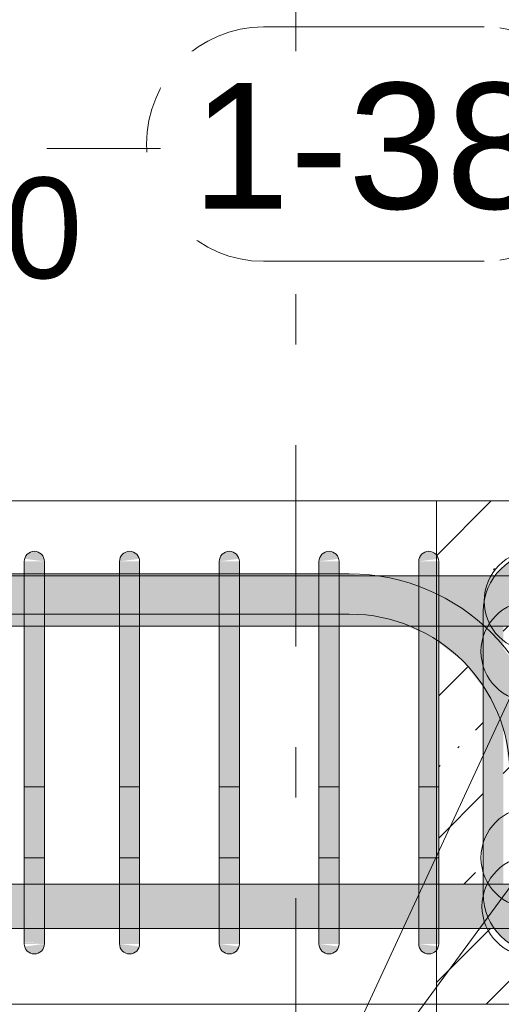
# Model space of a CAD drawing. Header units: millimetres. Extents: x -25607 to 9385, y 1894 to 10168.
# Tile 76 of 181: x -6107 to -5868, y 8670 to 9159. Entities that reach past the tile are written whole.
import ezdxf

# ---------------------------------------------------------------- set-up
doc = ezdxf.new("R2010")
doc.units = ezdxf.units.MM
doc.linetypes.add('Čerchovaná', pattern=[150, 100, -25, 0, -25])
doc.linetypes.add('Čára osnovy', pattern=[225, 100, -50, 25, -50])
for name, color, linetype, lineweight in [('A-FLOR-LEVL', 51, 'Continuous', 5), ('S-BEAM', 12, 'Continuous', 9), ('S-COLS', 52, 'Continuous', 9), ('S-GRID', 1, 'Continuous', 5), ('S-RBAR', 171, 'Continuous', 5), ('S-RBAR-IDEN', 171, 'Continuous', 5)]:
    doc.layers.add(name, color=color, linetype=linetype, lineweight=lineweight)
doc.styles.add('Arial', font='arial.ttf', dxfattribs={"height": 50})
doc.styles.add('Arial_1', font='arial.ttf', dxfattribs={"height": 62.5})

# ---------------------------------------------------------------- blocks, each defined once
blk = doc.blocks.new('Popisek výztuže - _Typ_ množství_PRAVÝ _řezy_-573729-V4')
at = {"layer": 'S-RBAR-IDEN'}
for p, q in [((-24857.77, 9096.15), (-24967.46, 9096.15)), ((-24967.46, 8979.71), (-24857.77, 8979.71))]:
    blk.add_line(p, q, dxfattribs=at)
for centre, start, end in [((-24967.46, 9037.93), 90, 270), ((-24857.77, 9037.93), 277.6434, 82.3566)]:
    blk.add_arc(centre, 58.22, start, end, dxfattribs=at)

msp = doc.modelspace()

# ---------------------------------------------------------------- hatches: boundary and pattern name
at = {"layer": 'S-BEAM', "lineweight": 5}
h = msp.add_hatch(dxfattribs=at)
h.set_pattern_fill('FP_1', color=256, style=0, pattern_type=2)
h.set_pattern_definition([(45, (-15090.743, 5500.453), (-35.35534, 35.35534), []), (45, (-15055.39, 5500.453), (-17.67767, 53.033), [25, -12.5, 0.8382, -11.662])])
h.paths.add_polyline_path([(-5900, 8670), (-5863.45, 8670), (-5863.45, 8700.24), (-5868.08, 8703.79), (-5871.03, 8707.64), (-5898.93, 8707.64), (-5899.1, 8700), (-5900, 8700), (-5900, 8698.82), (-5899.1, 8698.71), (-5900, 8696.53), (-5900, 8680.26)])
h.paths.add_polyline_path([(-5843.45, 8670), (-5482.79, 8670), (-5482.79, 8695), (-5843.45, 8695), (-5843.45, 8680.26)])
h.paths.add_polyline_path([(-5451.56, 8670), (-5400, 8670), (-5400, 8920), (-5900, 8920), (-5900, 8893.03), (-5899.6, 8892.5), (-5899.1, 8891.29), (-5900, 8891.18), (-5900, 8890), (-5898.93, 8890), (-5898.93, 8882.8), (-5870.69, 8882.8), (-5868.08, 8886.21), (-5861.01, 8891.34), (-5858.69, 8892.5), (-5857.32, 8893.98), (-5856.69, 8894.4), (-5854.63, 8894.96), (-5854.36, 8895), (-5853.06, 8894.83), (-5851.44, 8894.4), (-5846.86, 8895), (-5455.57, 8894.83), (-5449.1, 8893.98), (-5441.86, 8890.98), (-5435.65, 8886.21), (-5433.03, 8882.8), (-5425, 8882.8), (-5425, 8857.8), (-5426.86, 8857.8), (-5426.86, 8729.64), (-5425, 8729.64), (-5425, 8707.64), (-5432.7, 8707.64), (-5435.65, 8703.79), (-5442.72, 8698.66), (-5449.1, 8696.02), (-5451.56, 8695.7), (-5451.56, 8680.26)])
h.paths.add_polyline_path([(-5502.36, 8705), (-5482.79, 8705), (-5482.79, 8707.64), (-5502.36, 8707.64), (-5502.36, 8707.32)])
h.paths.add_polyline_path([(-5677.04, 8705), (-5661.07, 8705), (-5661.07, 8707.64), (-5700.65, 8707.64), (-5700.65, 8705)])
h.paths.add_polyline_path([(-5638.46, 8705), (-5611.5, 8705), (-5611.5, 8707.64), (-5651.07, 8707.64), (-5651.07, 8705)])
h.paths.add_polyline_path([(-5750.22, 8705), (-5710.65, 8705), (-5710.65, 8707.64), (-5750.22, 8707.64), (-5750.22, 8707.32)])
h.paths.add_polyline_path([(-5601.5, 8705), (-5561.93, 8705), (-5561.93, 8707.64), (-5601.5, 8707.64), (-5601.5, 8707.32)])
h.paths.add_polyline_path([(-5831.36, 8705), (-5809.79, 8705), (-5809.79, 8707.64), (-5843.45, 8707.64), (-5843.45, 8705)])
h.paths.add_polyline_path([(-5760.22, 8705), (-5760.22, 8707.64), (-5799.79, 8707.64), (-5799.79, 8705), (-5792.78, 8705)])
h.paths.add_polyline_path([(-5513.43, 8705), (-5512.36, 8705), (-5512.36, 8707.64), (-5551.93, 8707.64), (-5551.93, 8705), (-5522.72, 8705)])
h.paths.add_polyline_path([(-5451.56, 8705.73), (-5446.97, 8707.64), (-5451.56, 8707.64)])
h.paths.add_polyline_path([(-5638.46, 8729.64), (-5611.5, 8729.88), (-5611.5, 8857.8), (-5651.07, 8857.8), (-5651.07, 8729.64)])
h.paths.add_polyline_path([(-5522.72, 8729.64), (-5512.36, 8729.88), (-5512.36, 8738.07), (-5513.43, 8739.14), (-5512.36, 8740.21), (-5512.36, 8857.8), (-5551.93, 8857.8), (-5551.93, 8729.64)])
h.paths.add_polyline_path([(-5489.78, 8729.64), (-5482.79, 8729.64), (-5482.79, 8857.8), (-5502.36, 8857.8), (-5502.36, 8742.22), (-5501.59, 8741.44)])
h.paths.add_polyline_path([(-5661.07, 8729.64), (-5661.07, 8857.8), (-5700.65, 8857.8), (-5700.65, 8729.64), (-5677.04, 8729.64)])
h.paths.add_polyline_path([(-5799.79, 8729.64), (-5760.22, 8729.88), (-5760.22, 8857.8), (-5799.79, 8857.8), (-5799.79, 8729.88)])
h.paths.add_polyline_path([(-5451.56, 8729.64), (-5437.47, 8729.64), (-5437.54, 8730.18), (-5439.54, 8735), (-5443.58, 8740), (-5451.56, 8747.98), (-5451.56, 8741.44)])
h.paths.add_polyline_path([(-5866.86, 8729.64), (-5863.45, 8729.64), (-5863.45, 8783.8), (-5866.18, 8804.51), (-5866.86, 8806.17), (-5866.86, 8741.44)])
h.paths.add_polyline_path([(-5831.36, 8729.64), (-5809.79, 8729.88), (-5809.79, 8857.8), (-5849.36, 8857.8), (-5849.36, 8815.72), (-5846.86, 8809.69), (-5843.45, 8783.8), (-5843.45, 8729.64)])
h.paths.add_polyline_path([(-5710.65, 8729.64), (-5710.65, 8857.8), (-5750.22, 8857.8), (-5750.22, 8729.64), (-5715.62, 8729.64)])
h.paths.add_polyline_path([(-5599.88, 8729.64), (-5561.93, 8729.88), (-5561.93, 8857.8), (-5601.5, 8857.8), (-5601.5, 8729.64)])
h.paths.add_polyline_path([(-5898.93, 8729.64), (-5876.86, 8729.88), (-5876.86, 8827.32), (-5886.88, 8840.37), (-5898.93, 8849.61), (-5898.93, 8729.88)])
h.paths.add_polyline_path([(-5436.86, 8747.43), (-5436.86, 8857.8), (-5452.79, 8857.8), (-5452.79, 8841.4), (-5452.15, 8825.93), (-5451.61, 8797.09), (-5451.56, 8762.12), (-5445.56, 8756.13)])
h.paths.add_polyline_path([(-5859.36, 8837.07), (-5859.36, 8857.8), (-5866.86, 8857.8), (-5866.86, 8846.86), (-5863.45, 8842.41)])
h.paths.add_polyline_path([(-5700.65, 8882.8), (-5661.07, 8882.8), (-5661.07, 8885), (-5700.65, 8885)])
h.paths.add_polyline_path([(-5750.22, 8882.8), (-5710.65, 8882.8), (-5710.65, 8885), (-5750.22, 8885)])
h.paths.add_polyline_path([(-5760.22, 8882.8), (-5760.22, 8885), (-5799.79, 8885), (-5799.79, 8882.8), (-5792.78, 8882.8)])
h.paths.add_polyline_path([(-5448.03, 8882.8), (-5452.79, 8884.46), (-5452.79, 8882.8), (-5449.1, 8882.8)])
h.paths.add_polyline_path([(-5651.07, 8882.8), (-5611.5, 8882.8), (-5611.5, 8885), (-5651.07, 8885)])
h.paths.add_polyline_path([(-5809.79, 8882.8), (-5809.79, 8885), (-5846.86, 8885), (-5849.36, 8884.67), (-5849.36, 8882.8), (-5831.36, 8882.8)])
h.paths.add_polyline_path([(-5601.5, 8882.8), (-5561.93, 8882.8), (-5561.93, 8885), (-5601.5, 8885)])
h.paths.add_polyline_path([(-5512.36, 8882.8), (-5512.36, 8885), (-5551.93, 8885), (-5551.93, 8882.8), (-5522.72, 8882.8)])
h.paths.add_polyline_path([(-5501.68, 8882.8), (-5501.68, 8883.8), (-5466.09, 8883.79), (-5462.79, 8883.01), (-5462.79, 8885), (-5502.36, 8885), (-5502.36, 8882.8)])
at = {"layer": 'S-RBAR'}
for points in [[(-6095, 8890), (-6095.17, 8891.29), (-6095.67, 8892.5), (-6096.46, 8893.54), (-6097.5, 8894.33), (-6098.71, 8894.83), (-6100, 8895), (-6101.42, 8894.78), (-6102.5, 8894.33), (-6103.54, 8893.54), (-6104.33, 8892.5), (-6104.83, 8891.29), (-6095.17, 8890.02)], [(-6057.64, 8890), (-6047.81, 8891.29), (-6048.31, 8892.5), (-6049.1, 8893.54), (-6050.3, 8894.4), (-6051.34, 8894.83), (-6052.64, 8895), (-6053.93, 8894.83), (-6055.14, 8894.33), (-6056.17, 8893.54), (-6056.97, 8892.5), (-6057.47, 8891.29)], [(-6008.07, 8890), (-5998.24, 8891.29), (-5998.74, 8892.5), (-5999.53, 8893.54), (-6000.73, 8894.4), (-6001.77, 8894.83), (-6003.07, 8895), (-6004.36, 8894.83), (-6005.57, 8894.33), (-6006.6, 8893.54), (-6007.4, 8892.5), (-6007.9, 8891.29)], [(-5958.5, 8890), (-5948.67, 8891.29), (-5949.17, 8892.5), (-5949.96, 8893.54), (-5951.16, 8894.4), (-5952.2, 8894.83), (-5953.5, 8895), (-5954.79, 8894.83), (-5956, 8894.33), (-5957.03, 8893.54), (-5957.83, 8892.5), (-5958.33, 8891.29)], [(-5908.93, 8890), (-5899.1, 8891.29), (-5899.6, 8892.5), (-5900.39, 8893.54), (-5901.59, 8894.4), (-5902.63, 8894.83), (-5903.93, 8895), (-5905.22, 8894.83), (-5906.43, 8894.33), (-5907.46, 8893.54), (-5908.52, 8891.87), (-5908.76, 8891.29)], [(-5876.86, 8865), (-5866.86, 8865), (-5866.18, 8870.18), (-5864.18, 8875), (-5861.01, 8879.14), (-5856.86, 8882.32), (-5852.04, 8884.32), (-5846.86, 8885), (-5846.86, 8895), (-5854.63, 8893.98), (-5861.86, 8890.98), (-5868.08, 8886.21), (-5873.2, 8879.14), (-5875.84, 8872.76)], [(-6101.42, 8865), (-6095, 8865), (-6095, 8890), (-6105, 8890), (-6105, 8865)], [(-6047.64, 8865), (-6047.64, 8890), (-6057.64, 8890), (-6057.64, 8865)], [(-5998.07, 8865), (-5998.07, 8890), (-6008.07, 8890), (-6008.07, 8865)], [(-5948.5, 8865), (-5948.5, 8890), (-5958.5, 8890), (-5958.5, 8865)], [(-5908.52, 8865), (-5898.93, 8865), (-5899.1, 8890), (-5908.93, 8890), (-5908.93, 8865)], [(-6101.42, 8725), (-6095, 8725), (-6095, 8865), (-6105, 8865), (-6105, 8725)], [(-6047.64, 8725), (-6047.64, 8865), (-6057.64, 8865), (-6057.64, 8725)], [(-5998.07, 8725), (-5998.07, 8865), (-6008.07, 8865), (-6008.07, 8725)], [(-5948.5, 8725), (-5948.5, 8865), (-5958.5, 8865), (-5958.5, 8725)], [(-5898.93, 8725), (-5898.93, 8865), (-5908.93, 8865), (-5908.93, 8725), (-5908.52, 8725)], [(-5875.84, 8725), (-5866.86, 8725), (-5866.86, 8865), (-5876.86, 8865), (-5876.86, 8725)], [(-6047.81, 8700), (-6047.64, 8700), (-6047.64, 8725), (-6057.64, 8725), (-6057.64, 8700), (-6052.64, 8700)], [(-5998.24, 8700), (-5998.07, 8700), (-5998.07, 8725), (-6008.07, 8725), (-6008.07, 8700), (-6003.07, 8700)], [(-5948.67, 8700), (-5948.5, 8700), (-5948.5, 8725), (-5958.5, 8725), (-5958.5, 8700), (-5953.5, 8700)], [(-5899.1, 8700), (-5898.93, 8700), (-5898.93, 8725), (-5908.93, 8725), (-5908.93, 8700), (-5903.93, 8700)], [(-5846.86, 8695), (-5846.86, 8705), (-5852.04, 8705.68), (-5856.86, 8707.68), (-5861.01, 8710.86), (-5864.18, 8715), (-5866.18, 8719.82), (-5866.86, 8725), (-5876.86, 8725), (-5875.84, 8717.24), (-5872.84, 8710), (-5868.08, 8703.79), (-5861.01, 8698.66), (-5854.63, 8696.02), (-5852.04, 8695.68)], [(-6100, 8695), (-6098.71, 8695.17), (-6097.5, 8695.67), (-6096.46, 8696.46), (-6095.67, 8697.5), (-6095.17, 8698.71), (-6095.17, 8699.98), (-6104.83, 8698.71), (-6104.33, 8697.5), (-6103.54, 8696.46), (-6102.5, 8695.67), (-6101.29, 8695.17)], [(-6052.64, 8695), (-6051.34, 8695.17), (-6050.14, 8695.67), (-6049.1, 8696.46), (-6048.31, 8697.5), (-6047.81, 8698.71), (-6057.64, 8700), (-6057.47, 8698.71), (-6056.97, 8697.5), (-6056.17, 8696.46), (-6055.14, 8695.67), (-6053.93, 8695.17)], [(-6003.07, 8695), (-6001.77, 8695.17), (-6000.57, 8695.67), (-5999.53, 8696.46), (-5998.74, 8697.5), (-5998.24, 8698.71), (-6008.07, 8700), (-6007.9, 8698.71), (-6007.4, 8697.5), (-6006.6, 8696.46), (-6005.57, 8695.67), (-6004.36, 8695.17)], [(-5953.5, 8695), (-5952.2, 8695.17), (-5951, 8695.67), (-5949.96, 8696.46), (-5949.17, 8697.5), (-5948.67, 8698.71), (-5958.5, 8700), (-5958.33, 8698.71), (-5957.83, 8697.5), (-5957.03, 8696.46), (-5956, 8695.67), (-5954.79, 8695.17)], [(-5903.93, 8695), (-5902.63, 8695.17), (-5901.43, 8695.67), (-5900.39, 8696.46), (-5899.6, 8697.5), (-5899.1, 8698.71), (-5908.93, 8700), (-5908.52, 8698.13), (-5908.26, 8697.5), (-5907.46, 8696.46), (-5906.43, 8695.67), (-5905.22, 8695.17)]]:
    msp.add_hatch(color=7, dxfattribs=at).paths.add_polyline_path(points)
h = msp.add_hatch(color=7, dxfattribs=at)
h.paths.add_polyline_path([(-6973.06, 8857.8), (-6832.44, 8857.8), (-6832.44, 8882.8), (-6973.06, 8882.8), (-6973.06, 8863.81)])
h.paths.add_polyline_path([(-7015, 8857.8), (-6983.06, 8857.8), (-6983.06, 8882.8), (-7015, 8882.8), (-7015, 8863.81)])
h.paths.add_polyline_path([(-6822.44, 8857.8), (-6682.44, 8857.8), (-6682.44, 8882.8), (-6822.44, 8882.8), (-6822.44, 8863.81)])
h.paths.add_polyline_path([(-6672.44, 8857.8), (-6586.2, 8857.8), (-6586.2, 8882.8), (-6672.44, 8882.8), (-6672.44, 8863.81)])
h.paths.add_polyline_path([(-5445.56, 8857.8), (-5436.86, 8857.8), (-5436.86, 8865), (-5437.54, 8870.18), (-5439.54, 8875), (-5442.72, 8879.14), (-5446.86, 8882.32), (-5448.03, 8882.8), (-5452.79, 8882.8), (-5452.79, 8857.8)])
h.paths.add_polyline_path([(-6479.96, 8857.8), (-6393.72, 8857.8), (-6393.72, 8882.8), (-6479.96, 8882.8), (-6479.96, 8863.81)])
h.paths.add_polyline_path([(-6576.2, 8857.8), (-6489.96, 8857.8), (-6489.96, 8882.8), (-6576.2, 8882.8), (-6576.2, 8863.81)])
h.paths.add_polyline_path([(-5426.86, 8857.8), (-5425, 8857.8), (-5425, 8882.8), (-5433.03, 8882.8), (-5430.53, 8879.14), (-5427.89, 8872.76), (-5426.86, 8863.81)])
h.paths.add_polyline_path([(-5512.36, 8857.8), (-5512.36, 8882.8), (-5551.93, 8882.8), (-5551.93, 8857.8), (-5522.72, 8857.8)])
h.paths.add_polyline_path([(-5501.68, 8857.8), (-5482.79, 8857.8), (-5482.79, 8863.8), (-5501.68, 8863.81), (-5501.68, 8882.8), (-5502.36, 8882.8), (-5502.36, 8857.8)])
h.paths.add_polyline_path([(-5661.07, 8857.8), (-5661.07, 8882.8), (-5700.65, 8882.8), (-5700.65, 8857.8), (-5677.04, 8857.8)])
h.paths.add_polyline_path([(-5611.5, 8857.8), (-5611.5, 8882.8), (-5651.07, 8882.8), (-5651.07, 8857.8)])
h.paths.add_polyline_path([(-5561.93, 8857.8), (-5561.93, 8882.8), (-5601.5, 8882.8), (-5601.5, 8857.8)])
h.paths.add_polyline_path([(-6383.72, 8857.8), (-6297.48, 8857.8), (-6297.48, 8882.8), (-6383.72, 8882.8), (-6383.72, 8863.81)])
h.paths.add_polyline_path([(-6191.24, 8857.8), (-6105, 8857.8), (-6105, 8882.8), (-6191.24, 8882.8), (-6191.24, 8863.81)])
h.paths.add_polyline_path([(-6201.24, 8857.8), (-6201.24, 8882.8), (-6287.48, 8882.8), (-6287.48, 8857.8)])
h.paths.add_polyline_path([(-5998.07, 8857.8), (-5958.5, 8857.8), (-5958.5, 8882.8), (-5998.07, 8882.8), (-5998.07, 8863.81)])
h.paths.add_polyline_path([(-6047.64, 8857.8), (-6008.07, 8857.8), (-6008.07, 8882.8), (-6047.64, 8882.8), (-6047.64, 8863.81)])
h.paths.add_polyline_path([(-6095, 8857.8), (-6057.64, 8857.8), (-6057.64, 8882.8), (-6095, 8882.8), (-6095, 8863.81)])
h.paths.add_polyline_path([(-5948.5, 8857.8), (-5908.93, 8857.8), (-5908.93, 8882.8), (-5948.5, 8882.8), (-5948.5, 8863.81)])
h.paths.add_polyline_path([(-5849.36, 8857.8), (-5809.79, 8857.8), (-5809.79, 8882.8), (-5849.36, 8882.8), (-5849.36, 8863.81)])
h.paths.add_polyline_path([(-5866.86, 8857.8), (-5859.36, 8857.8), (-5859.36, 8880.41), (-5861.01, 8879.14), (-5864.18, 8875), (-5866.18, 8870.18), (-5866.86, 8863.81)])
h.paths.add_polyline_path([(-5876.86, 8857.8), (-5876.86, 8865), (-5875.84, 8872.76), (-5872.84, 8880), (-5870.69, 8882.8), (-5898.93, 8882.8), (-5898.93, 8857.8)])
h.paths.add_polyline_path([(-5760.22, 8857.8), (-5760.22, 8882.8), (-5799.79, 8882.8), (-5799.79, 8857.8)])
h.paths.add_polyline_path([(-5710.65, 8857.8), (-5710.65, 8882.8), (-5750.22, 8882.8), (-5750.22, 8857.8)])
h.paths.add_polyline_path([(-5462.79, 8873.8), (-5462.79, 8882.8), (-5468.61, 8882.8), (-5467.79, 8882.46), (-5465.72, 8880.87), (-5464.13, 8878.8), (-5463.13, 8876.39)])
h.paths.add_polyline_path([(-5462.79, 8873.8), (-5481.67, 8876.29), (-5481.67, 8873.8), (-5470.2, 8873.8)])
h.paths.add_polyline_path([(-5481.67, 8878.27), (-5481.45, 8878.8), (-5479.86, 8880.87), (-5477.79, 8882.8), (-5481.67, 8882.8), (-5481.67, 8878.8)])
h = msp.add_hatch(color=7, dxfattribs=at)
h.paths.add_polyline_path([(-5947.1, 8882.8), (-5943.45, 8882.8), (-5943.45, 8883.8), (-5948.5, 8883.8), (-5948.5, 8882.8)])
h.paths.add_polyline_path([(-6525.79, 8882.8), (-6489.96, 8882.8), (-6489.96, 8883.8), (-6563.45, 8883.8), (-6563.45, 8882.8)])
h.paths.add_polyline_path([(-6479.96, 8882.8), (-6393.72, 8882.8), (-6393.72, 8883.8), (-6479.96, 8883.8)])
h.paths.add_polyline_path([(-5958.5, 8882.8), (-5958.5, 8883.8), (-5998.07, 8883.8), (-5998.07, 8882.8), (-5985.68, 8882.8)])
h.paths.add_polyline_path([(-6383.72, 8882.8), (-6297.48, 8882.8), (-6297.48, 8883.8), (-6383.72, 8883.8)])
h.paths.add_polyline_path([(-6008.07, 8882.8), (-6008.07, 8883.8), (-6047.64, 8883.8), (-6047.64, 8882.8), (-6024.26, 8882.8)])
h.paths.add_polyline_path([(-6287.48, 8882.8), (-6201.24, 8882.8), (-6201.24, 8883.8), (-6287.48, 8883.8)])
h.paths.add_polyline_path([(-6057.64, 8882.8), (-6057.64, 8883.8), (-6095, 8883.8), (-6095, 8882.8), (-6062.84, 8882.8)])
h.paths.add_polyline_path([(-6191.24, 8882.8), (-6105, 8882.8), (-6105, 8883.8), (-6191.24, 8883.8)])
h = msp.add_hatch(color=7, dxfattribs=at)
h.paths.add_polyline_path([(-5843.45, 8783.8), (-5846.86, 8809.69), (-5849.36, 8815.72), (-5849.36, 8783.8)])
h.paths.add_polyline_path([(-5859.36, 8783.8), (-5859.36, 8837.07), (-5866.86, 8846.86), (-5866.86, 8806.17), (-5866.18, 8804.51), (-5863.45, 8783.8)])
h.paths.add_polyline_path([(-5876.86, 8827.32), (-5877.03, 8857.8), (-5898.93, 8857.8), (-5898.93, 8849.61), (-5886.88, 8840.37)])
h.paths.add_polyline_path([(-5908.93, 8855.35), (-5908.93, 8857.8), (-5914.84, 8857.8)])
h.paths.add_polyline_path([(-5943.45, 8882.8), (-5935.85, 8882.8), (-5943.45, 8883.8)])
h = msp.add_hatch(color=7, dxfattribs=at)
h.paths.add_polyline_path([(-8345.23, 8707.64), (-8305.97, 8707.92), (-8305.97, 8729.64), (-8345.23, 8729.64), (-8345.23, 8707.92)])
h.paths.add_polyline_path([(-6191.24, 8707.64), (-6105, 8707.92), (-6105, 8729.64), (-6191.24, 8729.64), (-6191.24, 8707.92)])
h.paths.add_polyline_path([(-7143.07, 8707.64), (-7133.69, 8707.92), (-7133.69, 8729.64), (-7273.69, 8729.64), (-7273.69, 8707.64), (-7220.23, 8707.64)])
h.paths.add_polyline_path([(-8355.23, 8707.64), (-8355.23, 8729.64), (-8365, 8729.64), (-8365, 8707.64)])
h.paths.add_polyline_path([(-7104.49, 8707.64), (-6983.06, 8707.92), (-6983.06, 8729.64), (-7123.69, 8729.64), (-7123.69, 8707.64)])
h.paths.add_polyline_path([(-6217.16, 8707.64), (-6201.24, 8707.92), (-6201.24, 8729.64), (-6287.48, 8729.64), (-6287.48, 8707.64), (-6255.73, 8707.64)])
h.paths.add_polyline_path([(-5849.36, 8707.64), (-5809.79, 8707.92), (-5809.79, 8729.64), (-5849.36, 8729.64), (-5849.36, 8707.68)])
h.paths.add_polyline_path([(-8295.97, 8707.64), (-8256.7, 8707.92), (-8256.7, 8729.64), (-8295.97, 8729.64), (-8295.97, 8707.92)])
h.paths.add_polyline_path([(-5875.84, 8707.64), (-5871.03, 8707.64), (-5873.19, 8710.85), (-5875.84, 8717.24), (-5876.86, 8725), (-5876.86, 8729.64), (-5898.93, 8729.64), (-5898.93, 8707.64)])
h.paths.add_polyline_path([(-8246.7, 8707.64), (-8207.44, 8707.92), (-8207.44, 8729.64), (-8246.7, 8729.64), (-8246.7, 8707.92)])
h.paths.add_polyline_path([(-6297.48, 8707.64), (-6297.48, 8729.64), (-6383.72, 8729.64), (-6383.72, 8707.64), (-6332.89, 8707.64)])
h.paths.add_polyline_path([(-5425, 8707.64), (-5425, 8729.64), (-5426.86, 8729.64), (-5426.86, 8725), (-5427.89, 8717.24), (-5430.88, 8710), (-5432.7, 8707.64), (-5427.89, 8707.64)])
h.paths.add_polyline_path([(-7283.69, 8707.64), (-7283.69, 8729.64), (-7369.93, 8729.64), (-7369.93, 8707.64), (-7297.39, 8707.64)])
h.paths.add_polyline_path([(-6393.72, 8707.64), (-6393.72, 8729.64), (-6479.96, 8729.64), (-6479.96, 8707.64), (-6410.05, 8707.64)])
h.paths.add_polyline_path([(-8197.44, 8707.64), (-8158.18, 8707.92), (-8158.18, 8729.64), (-8197.44, 8729.64), (-8197.44, 8707.92)])
h.paths.add_polyline_path([(-8148.18, 8707.64), (-8108.92, 8707.92), (-8108.92, 8729.64), (-8148.18, 8729.64), (-8148.18, 8707.92)])
h.paths.add_polyline_path([(-6973.06, 8707.64), (-6832.44, 8707.92), (-6832.44, 8729.64), (-6973.06, 8729.64), (-6973.06, 8707.92)])
h.paths.add_polyline_path([(-5947.1, 8707.64), (-5908.93, 8707.92), (-5908.93, 8729.64), (-5948.5, 8729.64), (-5948.5, 8707.64)])
h.paths.add_polyline_path([(-5451.69, 8707.64), (-5446.86, 8707.68), (-5442.72, 8710.86), (-5439.54, 8715), (-5437.54, 8719.82), (-5436.86, 8725), (-5437.54, 8729.64), (-5452.79, 8729.64), (-5452.79, 8707.64)])
h.paths.add_polyline_path([(-5462.79, 8707.64), (-5462.79, 8729.64), (-5489.78, 8729.64), (-5470.99, 8710.85), (-5466.76, 8707.64), (-5464.63, 8707.64)])
h.paths.add_polyline_path([(-5799.79, 8707.64), (-5760.22, 8707.92), (-5760.22, 8729.64), (-5799.79, 8729.64), (-5799.79, 8707.92)])
h.paths.add_polyline_path([(-5481.93, 8707.64), (-5502.36, 8728.07), (-5502.36, 8707.64), (-5484.14, 8707.64)])
h.paths.add_polyline_path([(-7379.93, 8707.64), (-7379.93, 8729.64), (-7466.17, 8729.64), (-7466.17, 8707.64), (-7413.13, 8707.64)])
h.paths.add_polyline_path([(-6095, 8707.64), (-6057.64, 8707.92), (-6057.64, 8729.64), (-6095, 8729.64), (-6095, 8707.92)])
h.paths.add_polyline_path([(-8098.92, 8707.64), (-8059.65, 8707.92), (-8059.65, 8729.64), (-8098.92, 8729.64), (-8098.92, 8707.92)])
h.paths.add_polyline_path([(-8049.65, 8707.64), (-8010.39, 8707.92), (-8010.39, 8729.64), (-8049.65, 8729.64), (-8049.65, 8707.92)])
h.paths.add_polyline_path([(-6489.96, 8707.64), (-6489.96, 8729.64), (-6576.2, 8729.64), (-6576.2, 8707.64), (-6525.79, 8707.64)])
h.paths.add_polyline_path([(-7476.17, 8707.64), (-7476.17, 8729.64), (-7562.41, 8729.64), (-7562.41, 8707.64), (-7490.28, 8707.64)])
h.paths.add_polyline_path([(-8000.39, 8707.64), (-7961.13, 8707.92), (-7961.13, 8729.64), (-8000.39, 8729.64), (-8000.39, 8707.92)])
h.paths.add_polyline_path([(-5513.43, 8707.64), (-5512.36, 8707.92), (-5512.36, 8729.64), (-5551.93, 8729.64), (-5551.93, 8707.64), (-5522.72, 8707.64)])
h.paths.add_polyline_path([(-6822.44, 8707.64), (-6682.44, 8707.92), (-6682.44, 8729.64), (-6822.44, 8729.64), (-6822.44, 8707.92)])
h.paths.add_polyline_path([(-6047.64, 8707.64), (-6008.07, 8707.92), (-6008.07, 8729.64), (-6047.64, 8729.64), (-6047.64, 8707.92)])
h.paths.add_polyline_path([(-5985.68, 8707.64), (-5958.5, 8707.92), (-5958.5, 8729.64), (-5998.07, 8729.64), (-5998.07, 8707.64)])
h.paths.add_polyline_path([(-5750.22, 8707.64), (-5710.65, 8707.92), (-5710.65, 8729.64), (-5750.22, 8729.64), (-5750.22, 8707.92)])
h.paths.add_polyline_path([(-7951.13, 8707.64), (-7861.13, 8707.92), (-7861.13, 8729.64), (-7951.13, 8729.64), (-7951.13, 8707.92)])
h.paths.add_polyline_path([(-5599.88, 8707.64), (-5561.93, 8707.92), (-5561.93, 8729.64), (-5601.5, 8729.64), (-5601.5, 8707.64)])
h.paths.add_polyline_path([(-6586.2, 8707.64), (-6586.2, 8729.64), (-6672.44, 8729.64), (-6672.44, 8707.64), (-6602.95, 8707.64)])
h.paths.add_polyline_path([(-7851.13, 8707.64), (-7764.89, 8707.92), (-7764.89, 8729.64), (-7851.13, 8729.64), (-7851.13, 8707.92)])
h.paths.add_polyline_path([(-5700.65, 8707.64), (-5661.07, 8707.92), (-5661.07, 8729.64), (-5700.65, 8729.64), (-5700.65, 8707.92)])
h.paths.add_polyline_path([(-5638.46, 8707.64), (-5611.5, 8707.92), (-5611.5, 8729.64), (-5651.07, 8729.64), (-5651.07, 8707.64)])
h.paths.add_polyline_path([(-7572.41, 8707.64), (-7572.41, 8729.64), (-7658.65, 8729.64), (-7658.65, 8707.64), (-7606.02, 8707.64)])
h.paths.add_polyline_path([(-7754.89, 8707.64), (-7668.65, 8707.92), (-7668.65, 8729.64), (-7754.89, 8729.64), (-7754.89, 8707.92)])
h.paths.add_polyline_path([(-5859.36, 8709.59), (-5859.36, 8729.64), (-5866.86, 8729.64), (-5866.86, 8725), (-5866.18, 8719.82), (-5864.18, 8715), (-5860.99, 8710.85), (-5859.89, 8710)])
h = msp.add_hatch(color=7, dxfattribs=at)
h.paths.add_polyline_path([(-6095, 8703.08), (-6095, 8703.74), (-6096.36, 8703.89), (-6097.2, 8703.51)])
h.paths.add_polyline_path([(-6100.49, 8705.53), (-6102.17, 8707.49), (-6105, 8707.92), (-6105, 8706.75), (-6101.42, 8705.78)])
h.paths.add_polyline_path([(-6095, 8711.72), (-6095, 8713.44), (-6105, 8715.43), (-6100.28, 8711.91)])
h.paths.add_polyline_path([(-6097.03, 8724.03), (-6095, 8724.24), (-6095, 8725), (-6105, 8725), (-6105, 8724.03), (-6101.42, 8724.03)])
h = msp.add_hatch(color=7, dxfattribs=at)
h.paths.add_polyline_path([(-6095, 8700), (-6095, 8703.08), (-6097.2, 8703.51), (-6096.36, 8703.89), (-6095, 8703.74), (-6095, 8711.72), (-6099.53, 8711.99), (-6100.34, 8712.5), (-6101.42, 8712.5), (-6101.42, 8713.18), (-6105, 8715.43), (-6105, 8708.15), (-6102.03, 8707.32), (-6100.49, 8705.53), (-6105, 8706.75), (-6104.83, 8700.99), (-6101.42, 8700.69), (-6098.71, 8700.4)])
h.paths.add_polyline_path([(-6101.42, 8700), (-6095, 8700), (-6105, 8700.85), (-6104.83, 8700)])
h.paths.add_polyline_path([(-6095, 8713.44), (-6095, 8724.24), (-6097.03, 8724.03), (-6105, 8724.03), (-6105, 8715.43), (-6101.42, 8714.72)])

# ---------------------------------------------------------------- linework, layer by layer
at = {"layer": 'A-FLOR-LEVL', "linetype": 'Čerchovaná'}
msp.add_line((-25606.81, 9095), (-4574.67, 9095), dxfattribs=at)
at = {"layer": 'S-BEAM'}
for p, q in [((-5900, 8920), (-8150, 8920)), ((-5900, 8920), (-8150, 8920)), ((-8150, 8670), (-5900, 8670)), ((-5900, 8670), (-8150, 8670)), ((-5900, 8670), (-5400, 8670))]:
    msp.add_line(p, q, dxfattribs=at)
at = {"layer": 'S-BEAM', "lineweight": 18}
for p, q in [((-5400, 8920), (-5900, 8920)), ((-5900, 8920), (-5900, 8670)), ((-5900, 8670), (-5400, 8670))]:
    msp.add_line(p, q, dxfattribs=at)
at = {"layer": 'S-COLS'}
for p, q in [((-5900, 8920), (-5400, 8920)), ((-5900, 8670), (-5900, 6370)), ((-5900, 6370), (-5900, 8670))]:
    msp.add_line(p, q, dxfattribs=at)
at = {"layer": 'S-GRID', "linetype": 'Čára osnovy', "lineweight": 9}
msp.add_line((-5970, 4797.76), (-5970, 9992.7), dxfattribs=at)
at = {"layer": 'S-RBAR'}
for p, q in [((-6105, 8865), (-6105, 8890)), ((-6105, 8865), (-6105, 8890)), ((-6095, 8865), (-6095, 8890)), ((-6095, 8865), (-6095, 8890)), ((-6057.64, 8890), (-6057.64, 8865)), ((-6057.64, 8890), (-6057.64, 8865)), ((-6047.64, 8890), (-6047.64, 8865)), ((-6047.64, 8890), (-6047.64, 8865)), ((-6008.07, 8890), (-6008.07, 8865)), ((-6008.07, 8890), (-6008.07, 8865)), ((-5998.07, 8890), (-5998.07, 8865)), ((-5998.07, 8890), (-5998.07, 8865)), ((-5958.5, 8890), (-5958.5, 8865)), ((-5958.5, 8890), (-5958.5, 8865)), ((-5948.5, 8890), (-5948.5, 8865)), ((-5948.5, 8890), (-5948.5, 8865)), ((-5908.93, 8890), (-5908.93, 8865)), ((-5908.93, 8890), (-5908.93, 8865)), ((-5898.93, 8890), (-5898.93, 8865)), ((-5898.93, 8890), (-5898.93, 8865)), ((-7015, 8882.8), (-5425, 8882.8)), ((-7015, 8882.8), (-5425, 8882.8)), ((-7015, 8882.8), (-5425, 8882.8)), ((-5943.45, 8883.8), (-6563.45, 8883.8)), ((-5943.45, 8883.8), (-6563.45, 8883.8)), ((-5943.45, 8863.8), (-6563.45, 8863.8)), ((-5943.45, 8863.8), (-6563.45, 8863.8)), ((-6105, 8725), (-6105, 8865)), ((-6105, 8865), (-6105, 8725)), ((-6095, 8725), (-6095, 8865)), ((-6095, 8865), (-6095, 8725)), ((-6057.64, 8725), (-6057.64, 8865)), ((-6057.64, 8865), (-6057.64, 8725)), ((-6047.64, 8725), (-6047.64, 8865)), ((-6047.64, 8865), (-6047.64, 8725)), ((-6008.07, 8725), (-6008.07, 8865)), ((-6008.07, 8865), (-6008.07, 8725)), ((-5998.07, 8725), (-5998.07, 8865)), ((-5998.07, 8865), (-5998.07, 8725)), ((-5958.5, 8725), (-5958.5, 8865)), ((-5958.5, 8865), (-5958.5, 8725)), ((-5948.5, 8725), (-5948.5, 8865)), ((-5948.5, 8865), (-5948.5, 8725)), ((-5908.93, 8725), (-5908.93, 8865)), ((-5908.93, 8865), (-5908.93, 8725)), ((-5898.93, 8725), (-5898.93, 8865)), ((-5898.93, 8865), (-5898.93, 8725)), ((-5876.86, 8725), (-5876.86, 8865)), ((-5876.86, 8725), (-5876.86, 8865)), ((-5876.86, 8725), (-5876.86, 8865)), ((-5876.86, 8725), (-5876.86, 8865)), ((-5876.86, 8725), (-5876.86, 8865)), ((-5876.86, 8725), (-5876.86, 8865)), ((-5876.86, 8725), (-5876.86, 8865)), ((-7015, 8857.8), (-5425, 8857.8)), ((-7015, 8857.8), (-5425, 8857.8)), ((-7015, 8857.8), (-5425, 8857.8)), ((-6105, 8778.03), (-6105, 8742.68)), ((-6105, 8778.03), (-6095, 8778.03)), ((-6095, 8778.03), (-6095, 8742.68)), ((-6057.64, 8778.03), (-6057.64, 8742.68)), ((-6057.64, 8778.03), (-6047.64, 8778.03)), ((-6047.64, 8778.03), (-6047.64, 8742.68)), ((-6008.07, 8778.03), (-6008.07, 8742.68)), ((-6008.07, 8778.03), (-5998.07, 8778.03)), ((-5998.07, 8778.03), (-5998.07, 8742.68)), ((-5958.5, 8778.03), (-5958.5, 8742.68)), ((-5958.5, 8778.03), (-5948.5, 8778.03)), ((-5948.5, 8778.03), (-5948.5, 8742.68)), ((-5908.93, 8778.03), (-5908.93, 8742.68)), ((-5908.93, 8778.03), (-5898.93, 8778.03)), ((-5898.93, 8778.03), (-5898.93, 8742.68)), ((-6105, 8700), (-6105, 8742.68)), ((-6095, 8742.68), (-6105, 8742.68)), ((-6105, 8707.32), (-6105, 8742.68)), ((-6095, 8700), (-6095, 8742.68)), ((-6095, 8707.32), (-6095, 8742.68)), ((-6057.64, 8742.68), (-6057.64, 8700)), ((-6047.64, 8742.68), (-6057.64, 8742.68)), ((-6057.64, 8707.32), (-6057.64, 8742.68)), ((-6047.64, 8742.68), (-6047.64, 8700)), ((-6047.64, 8707.32), (-6047.64, 8742.68)), ((-6008.07, 8742.68), (-6008.07, 8700)), ((-5998.07, 8742.68), (-6008.07, 8742.68)), ((-6008.07, 8707.32), (-6008.07, 8742.68)), ((-5998.07, 8742.68), (-5998.07, 8700)), ((-5998.07, 8707.32), (-5998.07, 8742.68)), ((-5958.5, 8742.68), (-5958.5, 8700)), ((-5948.5, 8742.68), (-5958.5, 8742.68)), ((-5958.5, 8707.32), (-5958.5, 8742.68)), ((-5948.5, 8742.68), (-5948.5, 8700)), ((-5948.5, 8707.32), (-5948.5, 8742.68)), ((-5908.93, 8742.68), (-5908.93, 8700)), ((-5898.93, 8742.68), (-5908.93, 8742.68)), ((-5908.93, 8707.32), (-5908.93, 8742.68)), ((-5898.93, 8742.68), (-5898.93, 8700)), ((-5898.93, 8707.32), (-5898.93, 8742.68)), ((-8365, 8729.64), (-5425, 8729.64)), ((-8365, 8729.64), (-5425, 8729.64)), ((-8365, 8729.64), (-5425, 8729.64)), ((-6105, 8700), (-6105, 8725)), ((-6105, 8707.32), (-6105, 8725)), ((-6095, 8700), (-6095, 8725)), ((-6095, 8700), (-6095, 8725)), ((-6057.64, 8725), (-6057.64, 8700)), ((-6057.64, 8725), (-6057.64, 8700)), ((-6047.64, 8725), (-6047.64, 8700)), ((-6047.64, 8725), (-6047.64, 8707.32)), ((-6008.07, 8725), (-6008.07, 8700)), ((-6008.07, 8725), (-6008.07, 8700)), ((-5998.07, 8725), (-5998.07, 8700)), ((-5998.07, 8725), (-5998.07, 8707.32)), ((-5958.5, 8725), (-5958.5, 8700)), ((-5958.5, 8725), (-5958.5, 8700)), ((-5948.5, 8725), (-5948.5, 8700)), ((-5948.5, 8725), (-5948.5, 8707.32)), ((-5908.93, 8725), (-5908.93, 8700)), ((-5908.93, 8725), (-5908.93, 8700)), ((-5898.93, 8725), (-5898.93, 8700)), ((-5898.93, 8725), (-5898.93, 8707.32)), ((-8365, 8707.64), (-5425, 8707.64)), ((-8365, 8707.64), (-5425, 8707.64)), ((-8365, 8707.64), (-5425, 8707.64)), ((-6105, 8700.85), (-6105, 8707.32)), ((-6105, 8700.85), (-6105, 8707.32)), ((-6095, 8700), (-6095, 8707.32)), ((-6057.64, 8707.32), (-6057.64, 8700)), ((-6047.64, 8707.32), (-6047.64, 8700.85)), ((-6047.64, 8707.32), (-6047.64, 8700.85)), ((-6008.07, 8707.32), (-6008.07, 8700)), ((-5998.07, 8707.32), (-5998.07, 8700.85)), ((-5998.07, 8707.32), (-5998.07, 8700.85)), ((-5958.5, 8707.32), (-5958.5, 8700)), ((-5948.5, 8707.32), (-5948.5, 8700.85)), ((-5948.5, 8707.32), (-5948.5, 8700.85)), ((-5908.93, 8707.32), (-5908.93, 8700)), ((-5898.93, 8707.32), (-5898.93, 8700.85)), ((-5898.93, 8707.32), (-5898.93, 8700.85))]:
    msp.add_line(p, q, dxfattribs=at)
for centre, radius, start, end in [((-6100, 8890), 5, 0, 180), ((-6100, 8890), 5, 0, 180), ((-6052.64, 8890), 5, 0, 180), ((-6052.64, 8890), 5, 0, 180), ((-6003.07, 8890), 5, 0, 180), ((-6003.07, 8890), 5, 0, 180), ((-5953.5, 8890), 5, 0, 180), ((-5953.5, 8890), 5, 0, 180), ((-5903.93, 8890), 5, 0, 180), ((-5903.93, 8890), 5, 0, 180), ((-5846.86, 8865), 30, 90, 180), ((-5846.86, 8865), 30, 90, 180), ((-5846.86, 8865), 30, 90, 180), ((-5846.86, 8865), 30, 90, 180), ((-5846.86, 8865), 30, 90, 180), ((-5846.86, 8865), 30, 90, 180), ((-5846.86, 8865), 30, 90, 180), ((-5943.45, 8783.8), 100, 360, 90), ((-5943.45, 8783.8), 100, 360, 90), ((-5943.45, 8783.8), 80, 0, 90), ((-5943.45, 8783.8), 80, 0, 90), ((-5846.86, 8725), 30, 180, 270), ((-5846.86, 8725), 30, 180, 270), ((-5846.86, 8725), 30, 180, 270), ((-5846.86, 8725), 30, 180, 270), ((-5846.86, 8725), 30, 180, 270), ((-5846.86, 8725), 30, 180, 270), ((-5846.86, 8725), 30, 180, 270), ((-6100, 8700), 5, 180, 0), ((-6100, 8700), 5, 180, 0), ((-6100, 8700), 5, 180, 0), ((-6052.64, 8700), 5, 180, 0), ((-6052.64, 8700), 5, 180, 0), ((-6052.64, 8700), 5, 180, 0), ((-6003.07, 8700), 5, 180, 0), ((-6003.07, 8700), 5, 180, 0), ((-6003.07, 8700), 5, 180, 0), ((-5953.5, 8700), 5, 180, 0), ((-5953.5, 8700), 5, 180, 0), ((-5953.5, 8700), 5, 180, 0), ((-5903.93, 8700), 5, 180, 0), ((-5903.93, 8700), 5, 180, 0), ((-5903.93, 8700), 5, 180, 0)]:
    msp.add_arc(centre, radius, start, end, dxfattribs=at)
at = {"layer": 'S-RBAR-IDEN'}
for p in [(-5852.95, 8845.3), (-5852.95, 8742.8)]:
    msp.add_line(p, (-5981.96, 8566.9), dxfattribs=at)
for centre in [(-5851.39, 8870.3), (-5852.95, 8845.3), (-5852.95, 8742.8), (-5852.45, 8718.64)]:
    msp.add_circle(centre, 25, dxfattribs=at)

# ---------------------------------------------------------------- block references
msp.add_blockref('Popisek výztuže - _Typ_ množství_PRAVÝ _řezy_-573729-V4', (18981.44, 59.34), dxfattribs=at)

# ---------------------------------------------------------------- texts
at = {"layer": 'S-RBAR-IDEN', "insert": (-6246.87, 9080.64), "char_height": 50, "width": 210.443, "attachment_point": 1, "style": 'Arial', "bg_fill": 3, "box_fill_scale": 1.25, "bg_fill_color": 256, "bg_fill_true_color": 13158600, "bg_fill_transparency": 0}
msp.add_mtext('1Ø20', dxfattribs=at)

# ---------------------------------------------------------------- next in the draw order: texts
at = {"layer": 'S-RBAR-IDEN', "insert": (-6021.6, 9127.64), "char_height": 62.5, "width": 210.443, "attachment_point": 1, "style": 'Arial_1', "bg_fill": 3, "box_fill_scale": 1.25, "bg_fill_color": 256, "bg_fill_true_color": 13158600, "bg_fill_transparency": 0}
msp.add_mtext('1-38', dxfattribs=at)

doc.saveas('drawing.dxf')
